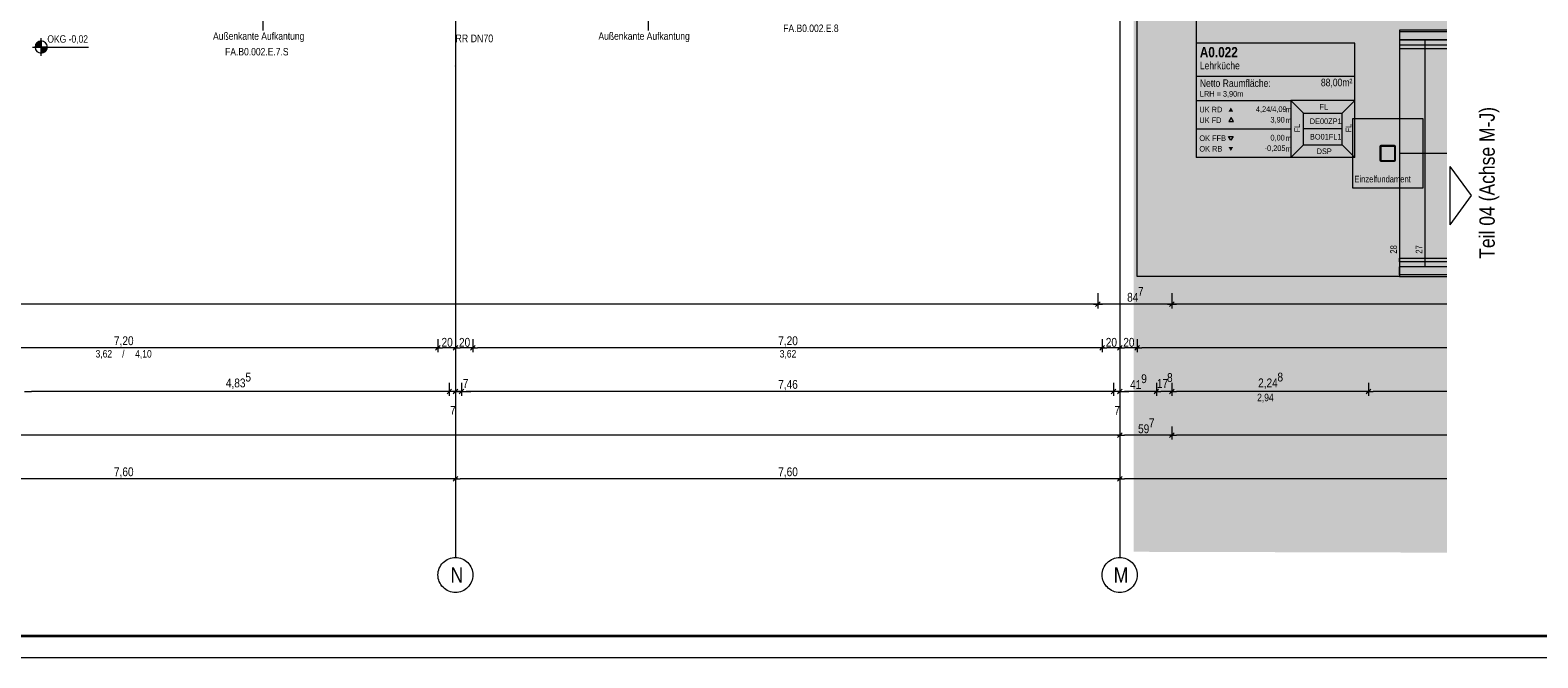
# Model space of a CAD drawing. Extents: x -720 to 300, y 62 to 1162.
# Tile 18 of 143: x -248 to 97, y 62 to 206. Entities that reach past the tile are written whole.
import ezdxf
from ezdxf.enums import TextEntityAlignment as Align
from ezdxf.lldxf.tags import DXFTag

# ---------------------------------------------------------------- set-up
doc = ezdxf.new("R2010")
doc.units = 0
doc.layers.get('0').update_dxf_attribs({"lineweight": 13})
for name, color, linetype, lineweight, true_color in [('30 -33 Aussenwände- 7 Fassade_ Elemente', 7, 'Continuous', 9, 0x00aacc), ('30 -35 Decken- 2.2 Treppen Außen', 7, 'Continuous', 9, 0x009999), ('70 -72 Beschriftung- 1 Beschriftung allgemein', 7, 'Continuous', 9, 0xff6633), ('70 -72 Beschriftung- 2 Beschriftung Bauteile', 7, 'Continuous', 9, 0x9999ff), ('70 -75 Raumstempel- 1 Raumstempel', 7, 'Continuous', 25, 0xff6600), ('70 -75 Raumstempel-2 Verweislinie', 7, 'Continuous', 9, 0xff6600), ('70 -76 Bemaßung- 2 Allgemein', 9, 'Continuous', 5, 0x808080), ('iwb_Layout BA_Markierung', 7, 'Continuous', 9, 0xbadcdc), ('iwb_Layout Text', 3, 'Continuous', 18, 0x00ff00)]:
    doc.layers.add(name, color=color, linetype=linetype, lineweight=lineweight, true_color=true_color)
for name, color, linetype, lineweight in [('70 -71 Achsen- 1 Gebäudeachsen', 7, 'STRICHPUNKT2-A06G94018I', 18), ('70 -72 Beschriftung- 5 Höhenkoten', 7, 'Continuous', 15), ('iwb_Plankopf Rahmen', 7, 'Continuous', 35), ('Keine-1', 7, 'Continuous', 15)]:
    doc.layers.add(name, color=color, linetype=linetype, lineweight=lineweight)
doc.styles.get("Standard").update_dxf_attribs({"font": 'ARIALN.TTF'})
tags = doc.linetypes.add('fein_strichliert-A06G94028I', pattern=[4, 1, -2, 1]).pattern_tags.tags
tags[8:9] = [DXFTag(74, 4), DXFTag(75, 0), DXFTag(340, '0'), DXFTag(46, 0.0), DXFTag(50, 0.0), DXFTag(44, 0.0), DXFTag(45, 0.0)]
tags[6:7] = [DXFTag(74, 4), DXFTag(75, 0), DXFTag(340, '0'), DXFTag(46, 0.0), DXFTag(50, 0.0), DXFTag(44, 0.0), DXFTag(45, 0.0)]
tags[4:5] = [DXFTag(74, 4), DXFTag(75, 0), DXFTag(340, '0'), DXFTag(46, 0.0), DXFTag(50, 0.0), DXFTag(44, 0.0), DXFTag(45, 0.0)]
tags = doc.linetypes.add('STRICHPUNKT2-A06G94018I', pattern=[12.7, 6.35, -3.175, 0, -3.175]).pattern_tags.tags
tags[10:11] = [DXFTag(74, 4), DXFTag(75, 0), DXFTag(340, '0'), DXFTag(46, 0.0), DXFTag(50, 0.0), DXFTag(44, 0.0), DXFTag(45, 0.0)]
tags[8:9] = [DXFTag(74, 4), DXFTag(75, 0), DXFTag(340, '0'), DXFTag(46, 0.0), DXFTag(50, 0.0), DXFTag(44, 0.0), DXFTag(45, 0.0)]
tags[6:7] = [DXFTag(74, 4), DXFTag(75, 0), DXFTag(340, '0'), DXFTag(46, 0.0), DXFTag(50, 0.0), DXFTag(44, 0.0), DXFTag(45, 0.0)]
tags[4:5] = [DXFTag(74, 4), DXFTag(75, 0), DXFTag(340, '0'), DXFTag(46, 0.0), DXFTag(50, 0.0), DXFTag(44, 0.0), DXFTag(45, 0.0)]

# ---------------------------------------------------------------- blocks, each defined once
blk = doc.blocks.new('Polygon-A06G93ZV8I')
at = {"color": 0, "linetype": 'ByBlock', "lineweight": -2, "ltscale": 0.13}
blk.add_solid([(4.85, 86.71), (4.69, 1083.81), (76.5, 86.52), (76.5, 1083.81)], dxfattribs=at)
blk = doc.blocks.new('Referenz-A06G94038I')
at = {"layer": '30 -33 Aussenwände- 7 Fassade_ Elemente', "color": 0, "linetype": 'fein_strichliert-A06G94028I', "lineweight": -2, "ltscale": 0.13}
for p, q in [((5.64, 149.71), (5.64, 212.11)), ((65.64, 149.71), (5.64, 149.71))]:
    blk.add_line(p, q, dxfattribs=at)
at = {"layer": '30 -35 Decken- 2.2 Treppen Außen', "color": 0, "linetype": 'fein_strichliert-A06G94028I', "lineweight": -2, "ltscale": 0.13}
for p, q in [((65.64, 206.11), (65.64, 203.91)), ((76.46, 206.11), (65.64, 206.11)), ((65.64, 206.11), (65.64, 149.71)), ((65.64, 205.71), (65.64, 203.91)), ((76.46, 205.71), (65.64, 205.71)), ((65.64, 203.91), (76.46, 203.91)), ((71.44, 203.91), (65.64, 203.91)), ((71.44, 203.91), (71.44, 151.91)), ((76.46, 203.91), (71.44, 203.91)), ((76.46, 202.71), (65.64, 202.71)), ((65.64, 202.71), (65.64, 201.91)), ((65.64, 201.91), (76.46, 201.91)), ((76.46, 177.91), (65.64, 177.91)), ((65.64, 153.91), (76.46, 153.91)), ((65.64, 153.11), (65.64, 153.91)), ((76.46, 153.11), (65.64, 153.11)), ((71.44, 151.91), (65.64, 151.91)), ((65.64, 151.91), (65.64, 149.71)), ((76.46, 151.91), (65.64, 151.91)), ((65.64, 150.11), (65.64, 151.91)), ((76.46, 151.91), (71.44, 151.91)), ((76.46, 150.11), (65.64, 150.11)), ((65.64, 149.71), (76.46, 149.71))]:
    blk.add_line(p, q, dxfattribs=at)
at = {"layer": '70 -71 Achsen- 1 Gebäudeachsen', "color": 0, "linetype": 'STRICHPUNKT2-A06G94018I', "lineweight": -2, "ltscale": 0.13}
for p, q in [((-150.36, 1084.85), (-150.36, 85.41)), ((1.64, 1084.85), (1.64, 85.41))]:
    blk.add_line(p, q, dxfattribs=at)
at = {"layer": '70 -71 Achsen- 1 Gebäudeachsen', "color": 0, "linetype": 'Continuous', "lineweight": -2, "ltscale": 0.13}
for p, q in [((-154.19, 82.57), (-154.05, 82.94)), ((-154.05, 82.94), (-153.89, 83.3)), ((-153.89, 83.3), (-153.68, 83.63)), ((-153.68, 83.63), (-153.45, 83.95)), ((-153.45, 83.95), (-153.19, 84.24)), ((-153.19, 84.24), (-152.89, 84.5)), ((-152.89, 84.5), (-152.58, 84.74)), ((-152.58, 84.74), (-152.24, 84.94)), ((-152.24, 84.94), (-151.89, 85.11)), ((-151.89, 85.11), (-151.52, 85.24)), ((-151.52, 85.24), (-151.14, 85.34)), ((-151.14, 85.34), (-150.75, 85.39)), ((-150.75, 85.39), (-150.36, 85.41)), ((-150.36, 85.41), (-149.97, 85.39)), ((-149.97, 85.39), (-149.58, 85.34)), ((-149.58, 85.34), (-149.2, 85.24)), ((-149.2, 85.24), (-148.83, 85.11)), ((-148.83, 85.11), (-148.47, 84.94)), ((-148.47, 84.94), (-148.14, 84.74)), ((-148.14, 84.74), (-147.82, 84.5)), ((-147.82, 84.5), (-147.53, 84.24)), ((-147.53, 84.24), (-147.27, 83.95)), ((-147.27, 83.95), (-147.03, 83.63)), ((-147.03, 83.63), (-146.83, 83.3)), ((-146.83, 83.3), (-146.66, 82.94)), ((-146.66, 82.94), (-146.53, 82.57)), ((-2.19, 82.57), (-2.05, 82.94)), ((-2.05, 82.94), (-1.89, 83.3)), ((-1.89, 83.3), (-1.68, 83.63)), ((-1.68, 83.63), (-1.45, 83.95)), ((-1.45, 83.95), (-1.19, 84.24)), ((-1.19, 84.24), (-0.89, 84.5)), ((-0.89, 84.5), (-0.58, 84.74)), ((-0.58, 84.74), (-0.24, 84.94)), ((-0.24, 84.94), (0.11, 85.11)), ((0.11, 85.11), (0.48, 85.24)), ((0.48, 85.24), (0.86, 85.34)), ((0.86, 85.34), (1.25, 85.39)), ((1.25, 85.39), (1.64, 85.41)), ((1.64, 85.41), (2.03, 85.39)), ((2.03, 85.39), (2.42, 85.34)), ((2.42, 85.34), (2.8, 85.24)), ((2.8, 85.24), (3.17, 85.11)), ((3.17, 85.11), (3.53, 84.94)), ((3.53, 84.94), (3.86, 84.74)), ((3.86, 84.74), (4.18, 84.5)), ((4.18, 84.5), (4.47, 84.24)), ((4.47, 84.24), (4.73, 83.95)), ((4.73, 83.95), (4.97, 83.63)), ((4.97, 83.63), (5.17, 83.3)), ((5.17, 83.3), (5.34, 82.94)), ((5.34, 82.94), (5.47, 82.57)), ((-154.36, 81.41), (-154.34, 81.8)), ((-154.34, 81.02), (-154.36, 81.41)), ((-154.34, 81.8), (-154.28, 82.19)), ((-154.28, 80.63), (-154.34, 81.02)), ((-154.28, 82.19), (-154.19, 82.57)), ((-154.19, 80.25), (-154.28, 80.63)), ((-154.05, 79.88), (-154.19, 80.25)), ((-153.89, 79.53), (-154.05, 79.88)), ((-153.68, 79.19), (-153.89, 79.53)), ((-146.83, 79.53), (-147.03, 79.19)), ((-146.66, 79.88), (-146.83, 79.53)), ((-146.53, 80.25), (-146.66, 79.88)), ((-146.53, 82.57), (-146.43, 82.19)), ((-146.43, 80.63), (-146.53, 80.25)), ((-146.43, 82.19), (-146.38, 81.8)), ((-146.38, 81.02), (-146.43, 80.63)), ((-146.38, 81.8), (-146.36, 81.41)), ((-146.36, 81.41), (-146.38, 81.02)), ((-2.36, 81.41), (-2.34, 81.8)), ((-2.34, 81.02), (-2.36, 81.41)), ((-2.34, 81.8), (-2.28, 82.19)), ((-2.28, 80.63), (-2.34, 81.02)), ((-2.28, 82.19), (-2.19, 82.57)), ((-2.19, 80.25), (-2.28, 80.63)), ((-2.05, 79.88), (-2.19, 80.25)), ((-1.89, 79.53), (-2.05, 79.88)), ((-1.68, 79.19), (-1.89, 79.53)), ((5.17, 79.53), (4.97, 79.19)), ((5.34, 79.88), (5.17, 79.53)), ((5.47, 80.25), (5.34, 79.88)), ((5.47, 82.57), (5.57, 82.19)), ((5.57, 80.63), (5.47, 80.25)), ((5.57, 82.19), (5.62, 81.8)), ((5.62, 81.02), (5.57, 80.63)), ((5.62, 81.8), (5.64, 81.41)), ((5.64, 81.41), (5.62, 81.02)), ((-153.45, 78.87), (-153.68, 79.19)), ((-153.19, 78.58), (-153.45, 78.87)), ((-152.89, 78.32), (-153.19, 78.58)), ((-152.58, 78.09), (-152.89, 78.32)), ((-152.24, 77.88), (-152.58, 78.09)), ((-151.89, 77.72), (-152.24, 77.88)), ((-151.52, 77.58), (-151.89, 77.72)), ((-151.14, 77.49), (-151.52, 77.58)), ((-150.75, 77.43), (-151.14, 77.49)), ((-150.36, 77.41), (-150.75, 77.43)), ((-149.97, 77.43), (-150.36, 77.41)), ((-149.58, 77.49), (-149.97, 77.43)), ((-149.2, 77.58), (-149.58, 77.49)), ((-148.83, 77.72), (-149.2, 77.58)), ((-148.47, 77.88), (-148.83, 77.72)), ((-148.14, 78.09), (-148.47, 77.88)), ((-147.82, 78.32), (-148.14, 78.09)), ((-147.53, 78.58), (-147.82, 78.32)), ((-147.27, 78.87), (-147.53, 78.58)), ((-147.03, 79.19), (-147.27, 78.87)), ((-1.45, 78.87), (-1.68, 79.19)), ((-1.19, 78.58), (-1.45, 78.87)), ((-0.89, 78.32), (-1.19, 78.58)), ((-0.58, 78.09), (-0.89, 78.32)), ((-0.24, 77.88), (-0.58, 78.09)), ((0.11, 77.72), (-0.24, 77.88)), ((0.48, 77.58), (0.11, 77.72)), ((0.86, 77.49), (0.48, 77.58)), ((1.25, 77.43), (0.86, 77.49)), ((1.64, 77.41), (1.25, 77.43)), ((2.03, 77.43), (1.64, 77.41)), ((2.42, 77.49), (2.03, 77.43)), ((2.8, 77.58), (2.42, 77.49)), ((3.17, 77.72), (2.8, 77.58)), ((3.53, 77.88), (3.17, 77.72)), ((3.86, 78.09), (3.53, 77.88)), ((4.18, 78.32), (3.86, 78.09)), ((4.47, 78.58), (4.18, 78.32)), ((4.73, 78.87), (4.47, 78.58)), ((4.97, 79.19), (4.73, 78.87))]:
    blk.add_line(p, q, dxfattribs=at)
at = {"layer": '70 -72 Beschriftung- 1 Beschriftung allgemein', "color": 0, "linetype": 'Continuous', "lineweight": -2, "ltscale": 0.13}
for p, q in [((-150.36, 210.07), (-150.36, 197.88)), ((-150.36, 197.88), (-150.37, 197.95)), ((-150.37, 197.95), (-150.34, 197.95)), ((-150.34, 197.95), (-150.36, 197.88))]:
    blk.add_line(p, q, dxfattribs=at)
at = {"layer": '70 -72 Beschriftung- 1 Beschriftung allgemein', "color": 0, "lineweight": -2}
for points in [[(-150.36, 197.88), (-150.37, 197.95), (-150.36, 197.95)], [(-150.36, 197.88), (-150.36, 197.95), (-150.34, 197.95)]]:
    blk.add_solid(points, dxfattribs=at)
at = {"layer": '70 -72 Beschriftung- 2 Beschriftung Bauteile', "color": 0, "linetype": 'Continuous', "lineweight": -2, "ltscale": 0.13}
for p, q in [((-194.46, 213.31), (-194.46, 206.03)), ((-106.26, 213.31), (-106.26, 206.03))]:
    blk.add_line(p, q, dxfattribs=at)
at = {"layer": '70 -72 Beschriftung- 5 Höhenkoten', "color": 0, "linetype": 'Continuous', "lineweight": -2, "ltscale": 0.13}
for p, q in [((-245.14, 200.25), (-245.14, 204.25)), ((-245.14, 202.25), (-245.14, 203.65)), ((-245.14, 203.65), (-245.14, 202.25)), ((-247.14, 202.25), (-234.35, 202.25)), ((-246.54, 202.25), (-245.14, 202.25)), ((-245.14, 202.25), (-246.54, 202.25)), ((-243.74, 202.25), (-245.14, 202.25)), ((-245.14, 202.25), (-245.14, 200.85)), ((-245.14, 202.25), (-243.74, 202.25)), ((-245.14, 200.85), (-245.14, 202.25))]:
    blk.add_line(p, q, dxfattribs=at)
for major_axis in [(0, 1.4), (1.4, 0), (-1.4, 0), (0, -1.4)]:
    blk.add_ellipse((-245.14, 202.25), major_axis=major_axis, ratio=1, start_param=0, end_param=1.570796, dxfattribs=at)
at = {"layer": '70 -72 Beschriftung- 5 Höhenkoten', "color": 0, "lineweight": -2}
for points in [[(-245.57, 202.25), (-245.77, 203.5), (-245.57, 203.58)], [(-245.36, 202.25), (-245.57, 203.58), (-245.36, 203.64)], [(-245.57, 202.25), (-245.57, 203.58), (-245.36, 202.25)], [(-245.14, 202.25), (-245.36, 203.64), (-245.14, 203.65)], [(-245.36, 202.25), (-245.36, 203.64), (-245.14, 202.25)], [(-246.52, 202.25), (-246.54, 202.25), (-246.52, 202.47)], [(-246.47, 202.25), (-246.52, 202.47), (-246.47, 202.69)], [(-246.52, 202.25), (-246.52, 202.47), (-246.47, 202.25)], [(-246.38, 202.25), (-246.47, 202.69), (-246.38, 202.89)], [(-246.47, 202.25), (-246.47, 202.69), (-246.38, 202.25)], [(-246.27, 202.25), (-246.38, 202.89), (-246.27, 203.08)], [(-246.38, 202.25), (-246.38, 202.89), (-246.27, 202.25)], [(-246.13, 202.25), (-246.27, 203.08), (-246.13, 203.24)], [(-246.27, 202.25), (-246.27, 203.08), (-246.13, 202.25)], [(-245.96, 202.25), (-246.13, 203.24), (-245.96, 203.39)], [(-246.13, 202.25), (-246.13, 203.24), (-245.96, 202.25)], [(-245.77, 202.25), (-245.96, 203.39), (-245.77, 203.5)], [(-245.96, 202.25), (-245.96, 203.39), (-245.77, 202.25)], [(-245.77, 202.25), (-245.77, 203.5), (-245.57, 202.25)], [(-245.14, 200.85), (-245.14, 202.25), (-244.92, 200.87)], [(-244.92, 200.87), (-245.14, 202.25), (-244.92, 202.25)], [(-244.92, 200.87), (-244.92, 202.25), (-244.7, 200.92)], [(-244.7, 200.92), (-244.92, 202.25), (-244.7, 202.25)], [(-244.7, 200.92), (-244.7, 202.25), (-244.5, 201.01)], [(-244.5, 201.01), (-244.7, 202.25), (-244.5, 202.25)], [(-244.5, 201.01), (-244.5, 202.25), (-244.31, 201.12)], [(-244.31, 201.12), (-244.5, 202.25), (-244.31, 202.25)], [(-244.31, 201.12), (-244.31, 202.25), (-244.15, 201.26)], [(-244.15, 201.26), (-244.31, 202.25), (-244.15, 202.25)], [(-244.15, 201.26), (-244.15, 202.25), (-244, 201.43)], [(-244, 201.43), (-244.15, 202.25), (-244, 202.25)], [(-244, 201.43), (-244, 202.25), (-243.89, 201.62)], [(-243.89, 201.62), (-244, 202.25), (-243.89, 202.25)], [(-243.89, 201.62), (-243.89, 202.25), (-243.81, 201.82)], [(-243.81, 201.82), (-243.89, 202.25), (-243.81, 202.25)], [(-243.81, 201.82), (-243.81, 202.25), (-243.75, 202.03)], [(-243.75, 202.03), (-243.81, 202.25), (-243.75, 202.25)], [(-243.75, 202.03), (-243.75, 202.25), (-243.74, 202.25)]]:
    blk.add_solid(points, dxfattribs=at)
at = {"layer": '70 -75 Raumstempel- 1 Raumstempel', "color": 0, "lineweight": -2}
for p, q in [((19.1, 203.11), (19.1, 176.97)), ((55.42, 203.11), (19.1, 203.11)), ((55.42, 176.97), (55.42, 203.11)), ((55.42, 195.51), (19.1, 195.51)), ((19.1, 190.04), (40.83, 190.04)), ((43.71, 187.14), (40.83, 190.04)), ((55.42, 190.04), (40.83, 190.04)), ((40.83, 190.04), (40.83, 176.97)), ((52.54, 187.14), (55.42, 190.04)), ((43.71, 179.86), (43.71, 187.14)), ((43.71, 187.14), (52.54, 187.14)), ((52.54, 179.86), (52.54, 187.14)), ((19.1, 183.5), (40.83, 183.5)), ((27.14, 186.08), (26.62, 185.17)), ((26.62, 185.17), (27.66, 185.17)), ((27.66, 185.17), (27.14, 186.08)), ((52.54, 183.5), (43.71, 183.5)), ((27.07, 180.9), (26.54, 181.8)), ((26.54, 181.8), (27.59, 181.8)), ((27.59, 181.8), (27.07, 180.9)), ((43.71, 179.86), (40.83, 176.97)), ((43.71, 179.86), (52.54, 179.86)), ((52.54, 179.86), (55.42, 176.97)), ((55.42, 176.97), (19.1, 176.97))]:
    blk.add_line(p, q, dxfattribs=at)
for points in [[(27.59, 187.49), (27.07, 188.4), (26.54, 187.49)], [(27.59, 179.36), (27.07, 178.45), (26.54, 179.36)]]:
    blk.add_solid(points, dxfattribs=at)
at = {"layer": '70 -75 Raumstempel-2 Verweislinie', "color": 0, "linetype": 'Continuous', "lineweight": -2, "ltscale": 0.13}
blk.add_line((19.1, 343.93), (19.1, 203.11), dxfattribs=at)
at = {"layer": '70 -76 Bemaßung- 2 Allgemein', "color": 0, "linetype": 'Continuous', "lineweight": -2, "ltscale": 0.13}
for p, q in [((-3.36, 145.91), (-3.36, 142.41)), ((-3.36, 145.91), (-3.36, 142.41)), ((13.58, 145.91), (13.58, 142.41)), ((13.58, 145.91), (13.58, 142.41)), ((-4.42, 143.41), (-682.36, 143.41)), ((-2.36, 143.41), (-4.42, 143.41)), ((-4.36, 143.41), (-2.3, 143.41)), ((-2.83, 143.94), (-3.89, 142.88)), ((-3.89, 142.88), (-2.83, 143.94)), ((12.52, 143.41), (-2.3, 143.41)), ((14.58, 143.41), (12.52, 143.41)), ((12.58, 143.41), (14.64, 143.41)), ((13.05, 142.88), (14.11, 143.94)), ((14.11, 143.94), (13.05, 142.88)), ((76.46, 143.41), (14.64, 143.41)), ((-154.36, 135.41), (-154.36, 132.41)), ((-154.36, 135.41), (-154.36, 132.41)), ((-150.36, 135.41), (-150.36, 132.41)), ((-150.36, 135.41), (-150.36, 132.41)), ((-146.36, 135.41), (-146.36, 132.41)), ((-146.36, 135.41), (-146.36, 132.41)), ((-2.36, 135.41), (-2.36, 132.41)), ((-2.36, 135.41), (-2.36, 132.41)), ((1.64, 135.41), (1.64, 132.41)), ((1.64, 135.41), (1.64, 132.41)), ((5.64, 135.41), (5.64, 132.41)), ((5.64, 135.41), (5.64, 132.41)), ((-155.42, 133.41), (-297.3, 133.41)), ((-153.86, 133.41), (-155.42, 133.41)), ((-153.83, 133.94), (-154.89, 132.88)), ((-154.89, 132.88), (-153.83, 133.94)), ((-154.86, 133.41), (-153.3, 133.41)), ((-151.42, 133.41), (-153.3, 133.41)), ((-149.86, 133.41), (-151.42, 133.41)), ((-150.89, 132.88), (-149.83, 133.94)), ((-149.83, 133.94), (-150.89, 132.88)), ((-150.86, 133.41), (-149.3, 133.41)), ((-147.42, 133.41), (-149.3, 133.41)), ((-145.86, 133.41), (-147.42, 133.41)), ((-146.89, 132.88), (-145.83, 133.94)), ((-145.83, 133.94), (-146.89, 132.88)), ((-146.86, 133.41), (-145.3, 133.41)), ((-3.42, 133.41), (-145.3, 133.41)), ((-1.86, 133.41), (-3.42, 133.41)), ((-1.83, 133.94), (-2.89, 132.88)), ((-2.89, 132.88), (-1.83, 133.94)), ((-2.86, 133.41), (-1.3, 133.41)), ((0.58, 133.41), (-1.3, 133.41)), ((2.14, 133.41), (0.58, 133.41)), ((1.11, 132.88), (2.17, 133.94)), ((2.17, 133.94), (1.11, 132.88)), ((1.14, 133.41), (2.7, 133.41)), ((4.58, 133.41), (2.7, 133.41)), ((6.14, 133.41), (4.58, 133.41)), ((6.17, 133.94), (5.11, 132.88)), ((5.11, 132.88), (6.17, 133.94)), ((5.14, 133.41), (6.7, 133.41)), ((76.46, 133.41), (6.7, 133.41)), ((-151.76, 125.41), (-151.76, 122.41)), ((-151.76, 125.41), (-151.76, 122.41)), ((-150.36, 125.41), (-150.36, 122.41)), ((-150.36, 125.41), (-150.36, 122.41)), ((-148.96, 125.41), (-148.96, 122.41)), ((-148.96, 125.41), (-148.96, 122.41)), ((0.24, 125.41), (0.24, 122.41)), ((0.24, 125.41), (0.24, 122.41)), ((1.64, 125.41), (1.64, 122.41)), ((1.64, 125.41), (1.64, 122.41)), ((10.02, 125.41), (10.02, 122.41)), ((10.02, 125.41), (10.02, 122.41)), ((13.58, 125.41), (13.58, 122.41)), ((13.58, 125.41), (13.58, 122.41)), ((58.54, 125.41), (58.54, 122.41)), ((58.54, 125.41), (58.54, 122.41)), ((-248.96, 123.41), (-247.4, 123.41)), ((-152.82, 123.41), (-247.4, 123.41)), ((-152.82, 123.41), (-153.88, 123.41)), ((-151.26, 123.41), (-152.82, 123.41)), ((-151.26, 123.41), (-152.82, 123.41)), ((-151.42, 123.41), (-152.48, 123.41)), ((-151.23, 123.94), (-152.29, 122.88)), ((-151.23, 123.94), (-152.29, 122.88)), ((-150.36, 123.41), (-151.76, 123.41)), ((-149.86, 123.41), (-151.42, 123.41)), ((-149.83, 123.94), (-150.89, 122.88)), ((-150.89, 122.88), (-149.83, 123.94)), ((-150.86, 123.41), (-149.3, 123.41)), ((-148.96, 123.41), (-150.36, 123.41)), ((-149.49, 122.88), (-148.43, 123.94)), ((-149.49, 122.88), (-148.43, 123.94)), ((-149.46, 123.41), (-147.9, 123.41)), ((-149.46, 123.41), (-147.9, 123.41)), ((-149.3, 123.41), (-148.24, 123.41)), ((-147.9, 123.41), (-146.84, 123.41)), ((-0.82, 123.41), (-147.9, 123.41)), ((-0.82, 123.41), (-1.88, 123.41)), ((0.74, 123.41), (-0.82, 123.41)), ((0.74, 123.41), (-0.82, 123.41)), ((0.77, 123.94), (-0.29, 122.88)), ((0.77, 123.94), (-0.29, 122.88)), ((1.64, 123.41), (0.24, 123.41)), ((1.11, 122.88), (2.17, 123.94)), ((1.11, 122.88), (2.17, 123.94)), ((1.14, 123.41), (2.7, 123.41)), ((1.14, 123.41), (2.7, 123.41)), ((8.96, 123.41), (2.7, 123.41)), ((2.7, 123.41), (3.76, 123.41)), ((10.52, 123.41), (8.96, 123.41)), ((9.49, 122.88), (10.55, 123.94)), ((10.55, 123.94), (9.49, 122.88)), ((9.52, 123.41), (11.08, 123.41)), ((12.52, 123.41), (11.08, 123.41)), ((14.08, 123.41), (12.52, 123.41)), ((14.11, 123.94), (13.05, 122.88)), ((13.05, 122.88), (14.11, 123.94)), ((13.08, 123.41), (14.64, 123.41)), ((57.48, 123.41), (14.64, 123.41)), ((59.04, 123.41), (57.48, 123.41)), ((58.01, 122.88), (59.07, 123.94)), ((59.07, 123.94), (58.01, 122.88)), ((58.04, 123.41), (59.6, 123.41)), ((76.46, 123.41), (59.6, 123.41)), ((1.11, 112.88), (2.17, 113.94)), ((2.17, 113.94), (1.11, 112.88)), ((1.64, 115.41), (1.64, 112.41)), ((1.64, 115.41), (1.64, 112.41)), ((14.11, 113.94), (13.05, 112.88)), ((13.05, 112.88), (14.11, 113.94)), ((13.58, 115.41), (13.58, 112.41)), ((13.58, 115.41), (13.58, 112.41)), ((0.58, 113.41), (-682.36, 113.41)), ((2.14, 113.41), (0.58, 113.41)), ((1.14, 113.41), (2.7, 113.41)), ((12.52, 113.41), (2.7, 113.41)), ((14.08, 113.41), (12.52, 113.41)), ((13.08, 113.41), (14.64, 113.41)), ((76.46, 113.41), (14.64, 113.41)), ((-149.83, 103.94), (-150.89, 102.88)), ((-150.89, 102.88), (-149.83, 103.94)), ((-150.36, 105.41), (-150.36, 102.41)), ((-150.36, 105.41), (-150.36, 102.41)), ((1.11, 102.88), (2.17, 103.94)), ((2.17, 103.94), (1.11, 102.88)), ((1.64, 105.41), (1.64, 102.41)), ((1.64, 105.41), (1.64, 102.41)), ((-151.42, 103.41), (-301.3, 103.41)), ((-149.86, 103.41), (-151.42, 103.41)), ((-150.86, 103.41), (-149.3, 103.41)), ((0.58, 103.41), (-149.3, 103.41)), ((2.14, 103.41), (0.58, 103.41)), ((1.14, 103.41), (2.7, 103.41)), ((76.46, 103.41), (2.7, 103.41))]:
    blk.add_line(p, q, dxfattribs=at)
at = {"layer": 'Keine-1', "color": 0, "linetype": 'fein_strichliert-A06G94028I', "lineweight": -2, "ltscale": 0.13}
for p, q in [((55, 185.91), (71, 185.91)), ((55, 169.91), (55, 185.91)), ((71, 185.91), (71, 169.91)), ((71, 169.91), (55, 169.91))]:
    blk.add_line(p, q, dxfattribs=at)
at = {"layer": 'Keine-1', "color": 0, "lineweight": -2}
for p, q in [((61.16, 179.46), (61.16, 176.36)), ((61.36, 179.46), (61.36, 176.36)), ((64.51, 179.71), (61.41, 179.71)), ((64.51, 179.51), (61.41, 179.51)), ((64.56, 176.36), (64.56, 179.46)), ((64.76, 176.36), (64.76, 179.46)), ((61.41, 176.31), (64.51, 176.31)), ((61.41, 176.11), (64.51, 176.11))]:
    blk.add_line(p, q, dxfattribs=at)
for centre, major_axis in [((61.41, 179.46), (0, 0.25)), ((61.41, 179.46), (0, 0.05)), ((64.51, 179.46), (0.25, 0)), ((64.51, 179.46), (0.05, 0)), ((61.41, 176.36), (-0.25, 0)), ((61.41, 176.36), (-0.05, 0)), ((64.51, 176.36), (0, -0.25)), ((64.51, 176.36), (0, -0.05))]:
    blk.add_ellipse(centre, major_axis=major_axis, ratio=1, start_param=0, end_param=1.570796, dxfattribs=at)
at = {"layer": '30 -35 Decken- 2.2 Treppen Außen', "color": 0, "linetype": 'ByBlock', "lineweight": -2, "ltscale": 0.13, "char_height": 1.5103, "attachment_point": 1, "rotation": 90.001}
for s, insert in [('{\\fArial Narrow;28}', (63.54, 154.96)), ('{\\fArial Narrow;27}', (69.36, 154.96))]:
    blk.add_mtext(s, dxfattribs=dict(at, insert=insert))
at = {"layer": '70 -71 Achsen- 1 Gebäudeachsen', "color": 0, "linetype": 'Continuous', "lineweight": -2, "ltscale": 0.13, "char_height": 3.5241, "attachment_point": 1}
for s, insert in [('{\\fArial Narrow;N}', (-151.49, 83.17)), ('{\\fArial Narrow;M}', (0.26, 83.17))]:
    blk.add_mtext(s, dxfattribs=dict(at, insert=insert))
at = {"layer": '70 -72 Beschriftung- 1 Beschriftung allgemein', "color": 0, "linetype": 'Continuous', "lineweight": -2, "ltscale": 0.13, "attachment_point": 1}
for s, insert, char_height in [('{\\fArial Narrow;FA.B0.002.E.8}', (-75.35, 207.39), 1.7), ('{\\fArial Narrow;RR}', (-150.36, 205.1), 1.7621), ('{\\fArial Narrow;DN70}', (-146.88, 205.1), 1.7621), ('{\\fArial Narrow;FA.B0.002.E.7.S}', (-203.06, 202.03), 1.7)]:
    blk.add_mtext(s, dxfattribs=dict(at, insert=insert, char_height=char_height))
at = {"layer": '70 -72 Beschriftung- 2 Beschriftung Bauteile', "color": 0, "linetype": 'Continuous', "lineweight": -2, "ltscale": 0.13, "char_height": 1.7, "attachment_point": 1}
for insert in [(-205.83, 205.6), (-117.64, 205.6)]:
    blk.add_mtext('{\\fArial Narrow;Außenkante Aufkantung}', dxfattribs=dict(at, insert=insert))
at = {"layer": '70 -72 Beschriftung- 5 Höhenkoten', "color": 0, "linetype": 'Continuous', "lineweight": -2, "ltscale": 0.13, "insert": (-243.74, 204.94), "char_height": 1.7, "attachment_point": 1}
blk.add_mtext('{\\fArial Narrow;OKG -0,02}', dxfattribs=at)
at = {"layer": '70 -75 Raumstempel- 1 Raumstempel', "color": 0, "linetype": 'Continuous', "lineweight": -2, "ltscale": 0.13, "attachment_point": 1}
for s, insert, char_height, rotation in [('{\\fArial Narrow|b1|i0;A0.022}', (19.97, 202.25), 2.3536, 0), ('{\\fArial Narrow;Lehrküche}', (19.97, 198.86), 1.7117, 0), ('{\\fArial Narrow;Netto Raumfläche:}', (19.97, 194.83), 1.7117, 0), ('{\\fArial Narrow;88,00m²}', (47.68, 194.99), 1.7117, 0), ('{\\fArial Narrow;LRH = 3,90m}', (19.97, 192.18), 1.2838, 0), ('{\\fArial Narrow;UK RD}', (19.87, 188.57), 1.2838, 0), ('{\\fArial Narrow;4,24/4,09}', (32.81, 188.68), 1.2838, 0), ('{\\fArial Narrow;m}', (39.59, 188.56), 1.2838, 0), ('{\\fArial Narrow;FL}', (47.36, 189.2), 1.2838, 0), ('{\\fArial Narrow;UK FD}', (19.87, 186.14), 1.2838, 0), ('{\\fArial Narrow;3,90}', (36.13, 186.25), 1.2838, 0), ('{\\fArial Narrow;m}', (39.59, 186.13), 1.2838, 0), ('{\\fArial Narrow;FL}', (41.63, 182.73), 1.2838, 90), ('{\\fArial Narrow;DE00ZP1}', (45.13, 185.9), 1.2838, 0), ('{\\fArial Narrow;FL}', (53.34, 182.73), 1.2838, 90), ('{\\fArial Narrow;OK FFB}', (19.87, 182.02), 1.2838, 0), ('{\\fArial Narrow;OK RB}', (19.87, 179.6), 1.2838, 0), ('{\\fArial Narrow;-0,205}', (34.8, 179.73), 1.2838, 0), ('{\\fArial Narrow;0,00}', (36.13, 182.14), 1.2838, 0), ('{\\fArial Narrow;m}', (39.59, 182.02), 1.2838, 0), ('{\\fArial Narrow;BO01FL1}', (45.17, 182.36), 1.2838, 0), ('{\\fArial Narrow;m}', (39.59, 179.6), 1.2838, 0), ('{\\fArial Narrow;DSP}', (46.7, 179.03), 1.2838, 0)]:
    blk.add_mtext(s, dxfattribs=dict(at, insert=insert, char_height=char_height, rotation=rotation))
at = {"layer": '70 -76 Bemaßung- 2 Allgemein', "color": 0, "linetype": 'Continuous', "lineweight": -2, "ltscale": 0.13, "attachment_point": 1}
for s, insert, char_height in [('{\\fArial Narrow;84}', (3.34, 145.98), 2.0138), ('{\\fArial Narrow;7}', (5.82, 147.32), 2.0138), ('{\\fArial Narrow;7,20}', (-228.5, 136.03), 2.0138), ('{\\fArial Narrow;20}', (-153.55, 135.66), 2.0138), ('{\\fArial Narrow;20}', (-149.55, 135.66), 2.0138), ('{\\fArial Narrow;7,20}', (-76.5, 136.03), 2.0138), ('{\\fArial Narrow;20}', (-1.55, 135.66), 2.0138), ('{\\fArial Narrow;20}', (2.45, 135.66), 2.0138), ('{\\fArial Narrow;3,62}', (-232.71, 132.88), 1.7), ('{\\fArial Narrow;/}', (-226.63, 132.85), 1.7), ('{\\fArial Narrow;4,10}', (-223.65, 132.87), 1.7), ('{\\fArial Narrow;3,62}', (-76.16, 132.88), 1.7), ('{\\fArial Narrow;5}', (-198.42, 127.7), 2.0138), ('{\\fArial Narrow;8}', (37.73, 127.72), 2.0138), ('{\\fArial Narrow;4,83}', (-202.89, 126.36), 2.0138), ('{\\fArial Narrow;7}', (-148.68, 126.24), 2.0138), ('{\\fArial Narrow;7,46}', (-76.5, 126.03), 2.0138), ('{\\fArial Narrow;41}', (4.02, 126), 2.0138), ('{\\fArial Narrow;9}', (6.56, 127.34), 2.0138), ('{\\fArial Narrow;17}', (10.14, 126.25), 2.0138), ('{\\fArial Narrow;8}', (12.46, 127.6), 2.0138), ('{\\fArial Narrow;2,24}', (33.31, 126.38), 2.0138), ('{\\fArial Narrow;2,94}', (33.08, 122.88), 1.7), ('{\\fArial Narrow;7}', (-151.59, 120.1), 2.0138), ('{\\fArial Narrow;7}', (0.41, 120.1), 2.0138), ('{\\fArial Narrow;59}', (5.84, 115.88), 2.0138), ('{\\fArial Narrow;7}', (8.31, 117.22), 2.0138), ('{\\fArial Narrow;7,60}', (-228.5, 106.03), 2.0138), ('{\\fArial Narrow;7,60}', (-76.5, 106.03), 2.0138)]:
    blk.add_mtext(s, dxfattribs=dict(at, insert=insert, char_height=char_height))
at = {"layer": 'Keine-1', "color": 0, "linetype": 'Continuous', "lineweight": -2, "ltscale": 0.13, "insert": (55.35, 172.77), "char_height": 1.5103, "attachment_point": 1}
blk.add_mtext('{\\fArial Narrow;Einzelfundament}', dxfattribs=at)

msp = doc.modelspace()

# ---------------------------------------------------------------- linework, layer by layer
at = {"layer": 'iwb_Layout Text', "linetype": 'Continuous', "ltscale": 0.18}
for p, q in [((82.12, 168.23), (77.24, 174.92)), ((77.24, 161.54), (77.24, 174.92)), ((77.24, 161.54), (82.12, 168.23))]:
    msp.add_line(p, q, dxfattribs=at)
at = {"layer": 'iwb_Plankopf Rahmen', "color": 8, "lineweight": 13, "ltscale": 0.13, "true_color": 0x808080}
msp.add_lwpolyline([(300.35, 62.43), (-719.65, 62.43), (-719.65, 1162.43), (300.35, 1162.43), (300.35, 62.43)], close=True, dxfattribs=at)
at = {"layer": 'iwb_Plankopf Rahmen', "ltscale": 0.35}
msp.add_lwpolyline([(-699.65, 67.43), (-699.65, 1157.43), (295.35, 1157.43), (295.35, 67.43), (-599.65, 67.43), (-699.65, 67.43)], close=True, dxfattribs=at)

# ---------------------------------------------------------------- block references
at = {"color": 8, "lineweight": 13, "ltscale": 0.13, "true_color": 0x808080}
msp.add_blockref('Referenz-A06G94038I', (0, 0), dxfattribs=at)
at = {"layer": 'iwb_Layout BA_Markierung', "ltscale": 0.13}
msp.add_blockref('Polygon-A06G93ZV8I', (0, 0), dxfattribs=at)

# ---------------------------------------------------------------- texts
at = {"layer": 'iwb_Layout Text', "ltscale": 0.18}
msp.add_text('Teil 04 (Achse M-J)', height=3.5, rotation=90, dxfattribs=at).set_placement((83.95, 153.77), align=Align.TOP_LEFT)

doc.saveas('drawing.dxf')
